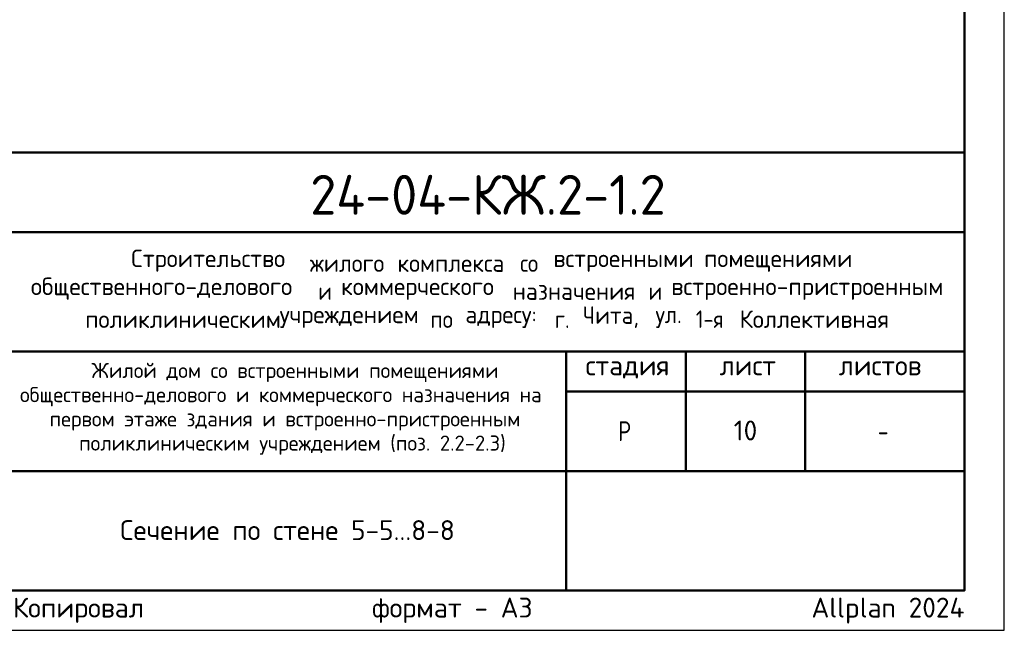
# Model space of a CAD drawing. Header units: millimetres. Extents: x 0 to 50400, y 0 to 35640.
# Tile 14 of 19: x 35565 to 50400, y 0 to 9203. Entities that reach past the tile are written whole.
import ezdxf

# ---------------------------------------------------------------- set-up
doc = ezdxf.new("R2010")
doc.units = ezdxf.units.MM
doc.layers.add('Standard', color=7, linetype='Continuous', lineweight=25)
doc.layers.add('Надписи', color=7, linetype='Continuous', lineweight=25)
doc.styles.add('ISOCPEUR', font='txt')

msp = doc.modelspace()

# ---------------------------------------------------------------- linework, layer by layer
at = {"layer": 'Standard', "color": 7, "linetype": 'Continuous', "lineweight": 50, "transparency": 33554687}
for p, q in [((27600, 7200), (49800, 7200)), ((35400, 6000), (49800, 6000)), ((35400, 4200), (49800, 4200)), ((43800, 2400), (43800, 4200)), ((45600, 2400), (45600, 4200)), ((47400, 2400), (47400, 4200)), ((43800, 3600), (49800, 3600)), ((35400, 2400), (49800, 2400)), ((43800, 600), (43800, 2400)), ((43800, 600), (43800, 2400))]:
    msp.add_line(p, q, dxfattribs=at)
at = {"layer": 'Standard', "color": 7, "linetype": 'Continuous', "lineweight": 25, "transparency": 33554687}
for p, q in [((49800, 600), (49800, 7200)), ((27600, 600), (49800, 600)), ((27600, 600), (49800, 600)), ((27600, 600), (49800, 600))]:
    msp.add_line(p, q, dxfattribs=at)
msp.add_lwpolyline([(0, 0), (50400, 0), (50400, 35640), (0, 35640), (0, 0)], close=True, dxfattribs=at)
at = {"layer": 'Standard', "color": 7, "linetype": 'Continuous', "lineweight": 50, "transparency": 33554687}
msp.add_lwpolyline([(2400, 35040), (49800, 35040), (49800, 600), (2400, 600), (2400, 35040)], close=True, dxfattribs=at)

# ---------------------------------------------------------------- texts
at = {"layer": 'Standard', "color": 7, "linetype": 'Continuous', "lineweight": 50, "transparency": 33554687, "insert": (39942, 6262), "char_height": 600, "width": 5924.13, "attachment_point": 7, "style": 'ISOCPEUR'}
msp.add_mtext('\\W0.96;24-04-КЖ.2-1.2', dxfattribs=at)
at = {"layer": 'Standard', "color": 7, "linetype": 'Continuous', "lineweight": 25, "transparency": 33554687, "style": 'ISOCPEUR'}
for s, insert, char_height, width, attachment_point in [('\\W0.98;Строительство ', (37245, 5402), 264, 2820.83, 7), ('\\W0.96;жилого ', (39937, 5402), 264, 1446.12, 7), ('\\W0.97;комплекса ', (41257, 5402), 264, 1975.29, 7), ('\\W0.90;со ', (43105, 5402), 264, 620.97, 7), ('\\W0.98;встроенными ', (43607, 5402), 264, 2398.16, 7), ('\\W0.98;помещениями', (45877, 5402), 264, 2292.21, 7), ('\\W0.99;общественного-делового ', (35733, 4980), 264, 4457.19, 7), ('\\W0.87;и ', (40063, 4980), 264, 457.48, 7), ('\\W0.98;коммерческого ', (40406, 4980), 264, 2714.91, 7), ('\\W0.97;назначения ', (42993, 4980), 264, 2173.24, 7), ('\\W0.87;и ', (45039, 4980), 264, 457.46, 7), ('\\W0.99;встроенно-пристроенным', (45382, 4980), 264, 4298.92, 7), ('\\W0.98;поликлиническим ', (36552, 4557), 264, 3058.06, 7), ('\\W0.98;учреждением ', (39482, 4557), 264, 2397.9, 7), ('\\W0.91;по ', (41752, 4557), 264, 647.69, 7), ('\\W0.96;адресу: ', (42280, 4557), 264, 1472.67, 7), ('\\W0.89;г. ', (43627, 4557), 264, 539.49, 7), ('\\W0.95;Чита, ', (44049, 4557), 264, 1221.07, 7), ('\\W0.92;ул. ', (45145, 4557), 264, 728.23, 7), ('\\W0.86;1-я ', (45752, 4557), 264, 773.52, 7), ('\\W0.98;Коллективная', (46412, 4557), 264, 2450.61, 7), ('\\W0.99;стадия    лист     листов', (44091, 3795), 300, 5247.11, 7), ('\\W0.80;Р', (44580, 2850), 300, 359.84, 7), ('\\W0.78;-', (48495, 2850), 300, 326.39, 7), ('\\A1;{\\fISOCPEUR|i0|b0;\\H300.000000;\\W1.000000;\\C7;Сечение по стене 5-5...8-8}\\P', (39600, 1660), 300, 5188.24, 2)]:
    msp.add_mtext(s, dxfattribs=dict(at, insert=insert, char_height=char_height, width=width, attachment_point=attachment_point))
at = {"layer": 'Standard', "color": 7, "linetype": 'Continuous', "lineweight": 18, "transparency": 33554687, "char_height": 228, "attachment_point": 7, "style": 'ISOCPEUR'}
for s, insert, width in [('\\W0.99;Жилой дом со встроенными помещениями', (36647, 3741), 6015.25), ('\\W0.99;общественно-делового и коммерческого назначения на', (35570, 3376), 8168.16), ('\\W0.99;первом этаже здания и встроенно-пристроенным', (36015, 3011), 7279.77), ('\\W0.99;поликлиническим учреждением (поз. 2.2-2.3)', (36459, 2646), 6390.3)]:
    msp.add_mtext(s, dxfattribs=dict(at, insert=insert, width=width))
at = {"layer": 'Standard', "color": 8, "linetype": 'Continuous', "lineweight": 13, "transparency": 33554687, "insert": (49800, 297), "char_height": 300, "width": 14099.36, "attachment_point": 6, "style": 'ISOCPEUR'}
msp.add_mtext('\\A1;{\\fISOCPEUR|i0|b0;\\H300.000000;\\W1.000000;\\C8;Копировал                  формат - А3                      Allplan 2024}\\P', dxfattribs=at)
at = {"layer": 'Надписи', "color": 7, "linetype": 'Continuous', "lineweight": 13, "transparency": 33554687, "insert": (46500, 3012), "char_height": 300, "width": 472.5, "attachment_point": 5, "style": 'ISOCPEUR'}
msp.add_mtext('\\A1;{\\fISOCPEUR|i0|b0;\\H300.000000;\\W1.000000;\\C7;10}\\P', dxfattribs=at)

doc.saveas('drawing.dxf')
